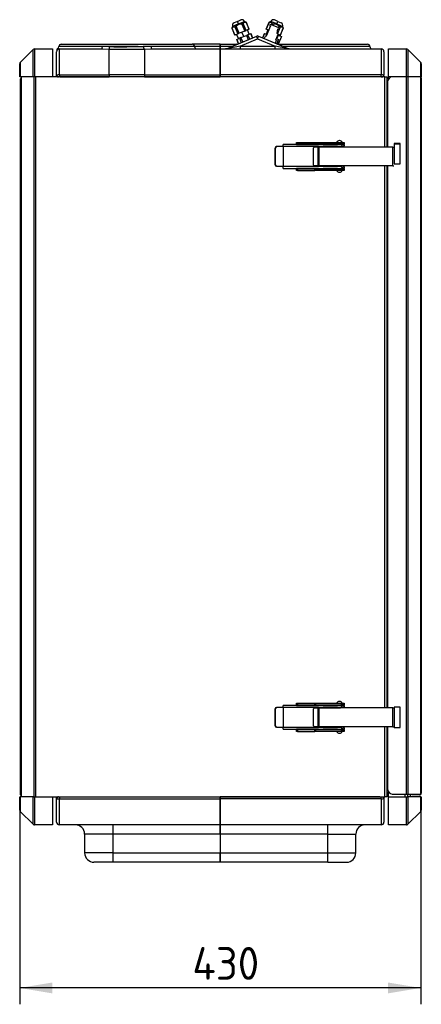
# Model space of a CAD drawing. Header units: millimetres. Extents: x 0 to 821, y 0 to 1422.
# Tile 13 of 13: x 475 to 561, y 1051 to 1262. Entities that reach past the tile are written whole.
import ezdxf
from ezdxf.enums import TextEntityAlignment as Align

# ---------------------------------------------------------------- set-up
doc = ezdxf.new("R2010")
doc.units = ezdxf.units.MM
for name, color, linetype in [('BURTA', 7, 'Continuous'), ('Domyślne', 7, 'Continuous'), ('DRZWI_PIANKOWE1', 7, 'Continuous'), ('DŁAWIK_PG7', 7, 'Continuous'), ('KEYSTONE', 7, 'Continuous'), ('OBUDOWA', 7, 'Continuous'), ('POKRYWKA_2X', 7, 'Continuous'), ('POKRYWKA_T2', 7, 'Continuous'), ('RAMKA_DRZWI_2', 7, 'Continuous'), ('SZKIELET_CZ11_13', 7, 'Continuous'), ('SZKIELET_CZ22_13', 7, 'Continuous'), ('ZŁĄCZE_DISP', 7, 'Continuous')]:
    doc.layers.add(name, color=color, linetype=linetype)
doc.styles.add('SEACAD_Solid_Edge_ISO', font='seiso.ttf')
doc.dimstyles.new('ISO_(mm)', dxfattribs={"dimtxt": 7, "dimasz": 7, "dimexe": 3.5, "dimexo": 0, "dimgap": 1.75, "dimtad": 1, "dimdec": 0, "dimlfac": 5, "dimrnd": 10, "dimtxsty": 'SEACAD_Solid_Edge_ISO', "dimblk1": '_SE_FILLED', "dimblk2": '_SE_FILLED', "dimsah": 1, "dimcen": 3.5, "dimadec": 0, "dimazin": 0, "dimtfac": 0.5, "dimtdec": 4, "dimtmove": 0, "dimatfit": 3, "dimfxl": 1, "dimarcsym": 0})

# ---------------------------------------------------------------- blocks, each defined once
blk = doc.blocks.new('SE2')
at = {"layer": 'BURTA', "color": 7, "linetype": 'Continuous'}
for p, q in [((529.59, 1234.55), (529.49, 1234.55)), ((529.49, 1230.95), (529.49, 1234.55)), ((529.59, 1230.95), (529.59, 1234.55)), ((529.77, 1234.85), (529.87, 1234.85)), ((531.18, 1234.85), (529.87, 1234.85)), ((531.23, 1234.85), (531.18, 1234.85)), ((531.18, 1234.85), (531.18, 1230.65)), ((531.24, 1234.85), (531.23, 1234.85)), ((531.23, 1234.85), (531.23, 1230.65)), ((544.2, 1235.3), (531.24, 1235.3)), ((531.24, 1234.86), (531.24, 1235.3)), ((543.49, 1234.86), (531.24, 1234.86)), ((531.24, 1234.86), (531.24, 1234.85)), ((534.1, 1235.45), (534.1, 1235.75)), ((534.1, 1235.75), (534.25, 1235.75)), ((534.1, 1235.45), (534.1, 1235.31)), ((534.25, 1235.45), (534.1, 1235.45)), ((534.1, 1235.31), (534.1, 1235.3)), ((534.1, 1235.31), (538.77, 1235.31)), ((534.25, 1235.75), (537.98, 1235.75)), ((534.25, 1235.75), (534.25, 1235.45)), ((534.25, 1235.45), (537.98, 1235.45)), ((537.69, 1230.91), (537.69, 1234.59)), ((537.89, 1234.79), (543.49, 1234.79)), ((537.98, 1235.75), (538.13, 1235.75)), ((537.98, 1235.45), (537.98, 1235.75)), ((538.13, 1235.45), (537.98, 1235.45)), ((538.13, 1235.75), (543.66, 1235.75)), ((538.13, 1235.75), (538.13, 1235.45)), ((538.13, 1235.45), (543.66, 1235.45)), ((538.62, 1234.75), (538.88, 1234.75)), ((538.62, 1234.75), (538.62, 1230.75)), ((539.77, 1235.37), (538.77, 1235.37)), ((538.77, 1235.37), (538.77, 1235.3)), ((538.87, 1234.79), (538.87, 1234.75)), ((554.68, 1234.75), (538.88, 1234.75)), ((538.88, 1230.75), (538.88, 1234.75)), ((539.67, 1234.75), (539.67, 1234.79)), ((539.77, 1235.3), (539.77, 1235.37)), ((539.77, 1235.31), (542.86, 1235.31)), ((542.86, 1235.45), (542.86, 1235.3)), ((542.86, 1234.79), (542.86, 1234.75)), ((543.29, 1236.15), (543.22, 1236.15)), ((543.49, 1234.86), (543.49, 1234.79)), ((544.11, 1234.79), (543.49, 1234.79)), ((543.66, 1235.75), (544.26, 1235.75)), ((543.66, 1235.45), (543.66, 1235.75)), ((544.26, 1235.45), (543.66, 1235.45)), ((543.66, 1235.3), (543.66, 1235.45)), ((543.66, 1235.31), (544.26, 1235.31)), ((543.66, 1234.75), (543.66, 1234.79)), ((544.11, 1234.79), (544.11, 1234.86)), ((544.2, 1235.3), (544.29, 1235.3)), ((544.2, 1235), (544.29, 1235)), ((544.26, 1235.75), (544.26, 1235.45)), ((544.26, 1235.31), (544.26, 1235.45)), ((544.26, 1235.3), (544.26, 1235.31)), ((544.26, 1234.75), (544.26, 1235)), ((544.29, 1235.3), (544.29, 1235)), ((554.68, 1234.75), (554.86, 1234.75)), ((554.68, 1230.75), (554.68, 1234.75)), ((529.49, 1230.95), (529.59, 1230.95)), ((529.87, 1230.65), (529.77, 1230.65)), ((529.87, 1230.65), (531.18, 1230.65)), ((531.18, 1230.65), (531.23, 1230.65)), ((531.23, 1230.65), (531.24, 1230.65)), ((531.24, 1230.65), (531.24, 1230.65)), ((531.24, 1230.65), (543.49, 1230.65)), ((531.24, 1230.2), (531.24, 1230.65)), ((531.24, 1230.2), (544.2, 1230.2)), ((534.1, 1230.2), (534.1, 1230.2)), ((538.77, 1230.2), (534.1, 1230.2)), ((534.1, 1230.2), (534.1, 1230.05)), ((543.49, 1230.71), (537.89, 1230.71)), ((538.62, 1230.75), (538.88, 1230.75)), ((538.77, 1230.2), (538.77, 1230.13)), ((538.87, 1230.75), (538.87, 1230.71)), ((554.68, 1230.75), (538.88, 1230.75)), ((539.67, 1230.71), (539.67, 1230.75)), ((542.86, 1230.2), (539.77, 1230.2)), ((539.77, 1230.13), (539.77, 1230.2)), ((542.86, 1230.75), (542.86, 1230.71)), ((542.86, 1230.2), (542.86, 1230.05)), ((543.49, 1230.71), (543.49, 1230.65)), ((543.49, 1230.71), (544.11, 1230.71)), ((543.66, 1230.71), (543.66, 1230.75)), ((544.26, 1230.2), (543.66, 1230.2)), ((543.66, 1230.05), (543.66, 1230.2)), ((544.11, 1230.65), (544.11, 1230.71)), ((544.29, 1230.5), (544.2, 1230.5)), ((544.2, 1230.2), (544.29, 1230.2)), ((544.26, 1230.5), (544.26, 1230.75)), ((544.26, 1230.2), (544.26, 1230.2)), ((544.26, 1230.05), (544.26, 1230.2)), ((544.29, 1230.5), (544.29, 1230.2)), ((554.68, 1230.75), (554.86, 1230.75)), ((534.1, 1229.75), (534.1, 1230.05)), ((534.1, 1230.05), (534.25, 1230.05)), ((534.25, 1229.75), (534.1, 1229.75)), ((537.98, 1230.05), (534.25, 1230.05)), ((534.25, 1230.05), (534.25, 1229.75)), ((534.25, 1229.75), (537.98, 1229.75)), ((537.98, 1230.05), (538.13, 1230.05)), ((537.98, 1229.75), (537.98, 1230.05)), ((538.13, 1229.75), (537.98, 1229.75)), ((543.66, 1230.05), (538.13, 1230.05)), ((538.13, 1230.05), (538.13, 1229.75)), ((543.66, 1229.75), (538.13, 1229.75)), ((539.77, 1230.13), (538.77, 1230.13)), ((543.22, 1229.35), (543.29, 1229.35)), ((543.66, 1230.05), (544.26, 1230.05)), ((543.66, 1229.75), (543.66, 1230.05)), ((544.26, 1229.75), (543.66, 1229.75)), ((544.26, 1230.05), (544.26, 1229.75)), ((529.59, 1114.55), (529.49, 1114.55)), ((529.49, 1110.95), (529.49, 1114.55)), ((529.59, 1110.95), (529.59, 1114.55)), ((529.77, 1114.85), (529.87, 1114.85)), ((531.18, 1114.85), (529.87, 1114.85)), ((531.23, 1114.85), (531.18, 1114.85)), ((531.18, 1114.85), (531.18, 1110.65)), ((531.24, 1114.85), (531.23, 1114.85)), ((531.23, 1114.85), (531.23, 1110.65)), ((544.2, 1115.3), (531.24, 1115.3)), ((531.24, 1114.86), (531.24, 1115.3)), ((543.49, 1114.86), (531.24, 1114.86)), ((531.24, 1114.86), (531.24, 1114.85)), ((534.1, 1115.45), (534.1, 1115.75)), ((534.1, 1115.75), (534.25, 1115.75)), ((534.1, 1115.45), (534.1, 1115.31)), ((534.25, 1115.45), (534.1, 1115.45)), ((534.1, 1115.31), (534.1, 1115.3)), ((534.1, 1115.31), (538.77, 1115.31)), ((534.25, 1115.75), (537.98, 1115.75)), ((534.25, 1115.75), (534.25, 1115.45)), ((534.25, 1115.45), (537.98, 1115.45)), ((537.69, 1110.91), (537.69, 1114.59)), ((537.89, 1114.79), (543.49, 1114.79)), ((537.98, 1115.75), (538.13, 1115.75)), ((537.98, 1115.45), (537.98, 1115.75)), ((538.13, 1115.45), (537.98, 1115.45)), ((538.13, 1115.75), (543.66, 1115.75)), ((538.13, 1115.75), (538.13, 1115.45)), ((538.13, 1115.45), (543.66, 1115.45)), ((538.62, 1114.75), (538.88, 1114.75)), ((538.62, 1114.75), (538.62, 1110.75)), ((539.77, 1115.37), (538.77, 1115.37)), ((538.77, 1115.37), (538.77, 1115.3)), ((538.87, 1114.79), (538.87, 1114.75)), ((554.68, 1114.75), (538.88, 1114.75)), ((538.88, 1110.75), (538.88, 1114.75)), ((539.67, 1114.75), (539.67, 1114.79)), ((539.77, 1115.3), (539.77, 1115.37)), ((539.77, 1115.31), (542.86, 1115.31)), ((542.86, 1115.45), (542.86, 1115.3)), ((542.86, 1114.79), (542.86, 1114.75)), ((543.29, 1116.15), (543.22, 1116.15)), ((543.49, 1114.86), (543.49, 1114.79)), ((544.11, 1114.79), (543.49, 1114.79)), ((543.66, 1115.75), (544.26, 1115.75)), ((543.66, 1115.45), (543.66, 1115.75)), ((544.26, 1115.45), (543.66, 1115.45)), ((543.66, 1115.3), (543.66, 1115.45)), ((543.66, 1115.31), (544.26, 1115.31)), ((543.66, 1114.75), (543.66, 1114.79)), ((544.11, 1114.79), (544.11, 1114.86)), ((544.2, 1115.3), (544.29, 1115.3)), ((544.2, 1115), (544.29, 1115)), ((544.26, 1115.75), (544.26, 1115.45)), ((544.26, 1115.31), (544.26, 1115.45)), ((544.26, 1115.3), (544.26, 1115.31)), ((544.26, 1114.75), (544.26, 1115)), ((544.29, 1115.3), (544.29, 1115)), ((554.68, 1114.75), (554.86, 1114.75)), ((554.68, 1110.75), (554.68, 1114.75)), ((529.49, 1110.95), (529.59, 1110.95)), ((529.87, 1110.65), (529.77, 1110.65)), ((529.87, 1110.65), (531.18, 1110.65)), ((531.18, 1110.65), (531.23, 1110.65)), ((531.23, 1110.65), (531.24, 1110.65)), ((531.24, 1110.65), (531.24, 1110.65)), ((531.24, 1110.65), (543.49, 1110.65)), ((531.24, 1110.2), (531.24, 1110.65)), ((531.24, 1110.2), (544.2, 1110.2)), ((534.1, 1110.2), (534.1, 1110.2)), ((538.77, 1110.2), (534.1, 1110.2)), ((534.1, 1110.2), (534.1, 1110.05)), ((543.49, 1110.71), (537.89, 1110.71)), ((538.62, 1110.75), (538.88, 1110.75)), ((538.77, 1110.2), (538.77, 1110.13)), ((539.77, 1110.13), (538.77, 1110.13)), ((538.87, 1110.75), (538.87, 1110.71)), ((554.68, 1110.75), (538.88, 1110.75)), ((539.67, 1110.71), (539.67, 1110.75)), ((542.86, 1110.2), (539.77, 1110.2)), ((539.77, 1110.13), (539.77, 1110.2)), ((542.86, 1110.75), (542.86, 1110.71)), ((542.86, 1110.2), (542.86, 1110.05)), ((543.49, 1110.71), (543.49, 1110.65)), ((543.49, 1110.71), (544.11, 1110.71)), ((543.66, 1110.71), (543.66, 1110.75)), ((544.26, 1110.2), (543.66, 1110.2)), ((543.66, 1110.05), (543.66, 1110.2)), ((544.11, 1110.65), (544.11, 1110.71)), ((544.29, 1110.5), (544.2, 1110.5)), ((544.2, 1110.2), (544.29, 1110.2)), ((544.26, 1110.5), (544.26, 1110.75)), ((544.26, 1110.2), (544.26, 1110.2)), ((544.26, 1110.05), (544.26, 1110.2)), ((544.29, 1110.5), (544.29, 1110.2)), ((554.68, 1110.75), (554.86, 1110.75)), ((534.1, 1109.75), (534.1, 1110.05)), ((534.1, 1110.05), (534.25, 1110.05)), ((534.25, 1109.75), (534.1, 1109.75)), ((537.98, 1110.05), (534.25, 1110.05)), ((534.25, 1110.05), (534.25, 1109.75)), ((534.25, 1109.75), (537.98, 1109.75)), ((537.98, 1110.05), (538.13, 1110.05)), ((537.98, 1109.75), (537.98, 1110.05)), ((538.13, 1109.75), (537.98, 1109.75)), ((543.66, 1110.05), (538.13, 1110.05)), ((538.13, 1110.05), (538.13, 1109.75)), ((543.66, 1109.75), (538.13, 1109.75)), ((543.22, 1109.35), (543.29, 1109.35)), ((543.66, 1110.05), (544.26, 1110.05)), ((543.66, 1109.75), (543.66, 1110.05)), ((544.26, 1109.75), (543.66, 1109.75)), ((544.26, 1110.05), (544.26, 1109.75))]:
    blk.add_line(p, q, dxfattribs=at)
for centre, radius, start, end in [((537.89, 1234.59), 0.2, 90, 180), ((543.22, 1235.55), 0.6, 90, 160.5288), ((543.29, 1235.55), 0.6, 19.4712, 90), ((537.89, 1230.91), 0.2, 180, 270), ((543.22, 1229.95), 0.6, 199.4712, 270), ((543.29, 1229.95), 0.6, 270, 340.5288), ((537.89, 1114.59), 0.2, 90, 180), ((543.22, 1115.55), 0.6, 90, 160.5288), ((543.29, 1115.55), 0.6, 19.4712, 90), ((537.89, 1110.91), 0.2, 180, 270), ((543.22, 1109.95), 0.6, 199.4712, 270), ((543.29, 1109.95), 0.6, 270, 340.5288)]:
    blk.add_arc(centre, radius, start, end, dxfattribs=at)
for centre, major_axis, start_param, end_param in [((529.77, 1234.55), (0, -0.3), 3.141593, 4.712389), ((529.87, 1234.55), (0, 0.3), 0, 1.570796), ((529.77, 1230.95), (0, -0.3), 4.712389, 6.283185), ((529.87, 1230.95), (0, 0.3), 1.570796, 3.141593), ((529.77, 1114.55), (0, -0.3), 3.141593, 4.712389), ((529.87, 1114.55), (0, 0.3), 0, 1.570796), ((529.77, 1110.95), (0, -0.3), 4.712389, 6.283185), ((529.87, 1110.95), (0, 0.3), 1.570796, 3.141593)]:
    blk.add_ellipse(centre, major_axis=major_axis, ratio=0.939693, start_param=start_param, end_param=end_param, dxfattribs=at)
for points, knots in [([(544.2, 1235.3), (544.18, 1235.3), (544.16, 1235.3), (544.12, 1235.28), (544.09, 1235.27), (544.03, 1235.24), (544.01, 1235.22), (543.95, 1235.19), (543.91, 1235.17), (543.82, 1235.1), (543.75, 1235.06), (543.65, 1234.98), (543.62, 1234.96), (543.55, 1234.91), (543.52, 1234.88), (543.49, 1234.86)], [0, 0, 0, 0, 0.125, 0.125, 0.25, 0.25, 0.375, 0.375, 0.5, 0.5, 0.75, 0.75, 0.875, 0.875, 1, 1, 1, 1]), ([(544.2, 1235), (544.18, 1235), (544.16, 1234.99), (544.14, 1234.95), (544.13, 1234.93), (544.11, 1234.9), (544.11, 1234.88), (544.11, 1234.86)], [0, 0, 0, 0, 0.5, 0.5, 0.75, 0.75, 1, 1, 1, 1]), ([(543.49, 1230.65), (543.52, 1230.63), (543.55, 1230.6), (543.62, 1230.55), (543.65, 1230.52), (543.75, 1230.45), (543.82, 1230.4), (543.91, 1230.34), (543.95, 1230.32), (544.01, 1230.28), (544.03, 1230.27), (544.09, 1230.24), (544.12, 1230.22), (544.16, 1230.21), (544.18, 1230.2), (544.2, 1230.2)], [0, 0, 0, 0, 0.125, 0.125, 0.25, 0.25, 0.5, 0.5, 0.625, 0.625, 0.75, 0.75, 0.875, 0.875, 1, 1, 1, 1]), ([(544.11, 1230.65), (544.11, 1230.63), (544.11, 1230.61), (544.13, 1230.57), (544.14, 1230.56), (544.15, 1230.53), (544.16, 1230.52), (544.18, 1230.51), (544.19, 1230.5), (544.2, 1230.5)], [0, 0, 0, 0, 0.25, 0.25, 0.5, 0.5, 0.75, 0.75, 1, 1, 1, 1]), ([(544.2, 1115.3), (544.18, 1115.3), (544.16, 1115.3), (544.12, 1115.28), (544.09, 1115.27), (544.03, 1115.24), (544.01, 1115.22), (543.95, 1115.19), (543.91, 1115.17), (543.82, 1115.1), (543.75, 1115.06), (543.65, 1114.98), (543.62, 1114.96), (543.55, 1114.91), (543.52, 1114.88), (543.49, 1114.86)], [0, 0, 0, 0, 0.125, 0.125, 0.25, 0.25, 0.375, 0.375, 0.5, 0.5, 0.75, 0.75, 0.875, 0.875, 1, 1, 1, 1]), ([(544.2, 1115), (544.18, 1115), (544.16, 1114.99), (544.14, 1114.95), (544.13, 1114.93), (544.11, 1114.9), (544.11, 1114.88), (544.11, 1114.86)], [0, 0, 0, 0, 0.5, 0.5, 0.75, 0.75, 1, 1, 1, 1]), ([(543.49, 1110.65), (543.52, 1110.63), (543.55, 1110.6), (543.62, 1110.55), (543.65, 1110.52), (543.75, 1110.45), (543.82, 1110.4), (543.91, 1110.34), (543.95, 1110.32), (544.01, 1110.28), (544.03, 1110.27), (544.09, 1110.24), (544.12, 1110.22), (544.16, 1110.21), (544.18, 1110.2), (544.2, 1110.2)], [0, 0, 0, 0, 0.125, 0.125, 0.25, 0.25, 0.5, 0.5, 0.625, 0.625, 0.75, 0.75, 0.875, 0.875, 1, 1, 1, 1]), ([(544.11, 1110.65), (544.11, 1110.63), (544.11, 1110.61), (544.13, 1110.57), (544.14, 1110.56), (544.15, 1110.53), (544.16, 1110.52), (544.18, 1110.51), (544.19, 1110.5), (544.2, 1110.5)], [0, 0, 0, 0, 0.25, 0.25, 0.5, 0.5, 0.75, 0.75, 1, 1, 1, 1])]:
    blk.add_open_spline(points, degree=3, knots=knots, dxfattribs=at)
at = {"layer": 'DRZWI_PIANKOWE1', "color": 7, "linetype": 'Continuous'}
for p, q in [((477.76, 1255.64), (474.99, 1252.87)), ((477.76, 1249.75), (477.76, 1255.64)), ((478.04, 1255.75), (481.87, 1255.75)), ((478.04, 1255.75), (478.04, 1249.75)), ((481.87, 1255.75), (481.87, 1249.75)), ((553.76, 1249.75), (553.76, 1255.75)), ((553.76, 1255.75), (557.59, 1255.75)), ((557.59, 1249.75), (557.59, 1255.75)), ((560.64, 1252.87), (557.87, 1255.64)), ((557.87, 1255.64), (557.87, 1249.75)), ((474.87, 1249.75), (474.87, 1252.59)), ((474.99, 1252.87), (474.99, 1249.75)), ((560.64, 1249.75), (560.64, 1252.87)), ((560.76, 1252.59), (560.76, 1249.75)), ((474.99, 1249.75), (474.87, 1249.75)), ((477.76, 1249.75), (474.99, 1249.75)), ((478.04, 1249.75), (477.76, 1249.75)), ((481.87, 1249.75), (478.04, 1249.75)), ((553.76, 1249.35), (553.76, 1249.75)), ((554.56, 1249.75), (553.76, 1249.75)), ((560.76, 1249.75), (560.64, 1249.75)), ((556.26, 1235.35), (554.96, 1235.35)), ((474.87, 1092.92), (474.87, 1095.75)), ((474.87, 1095.75), (474.99, 1095.75)), ((477.76, 1095.75), (474.99, 1095.75)), ((474.99, 1095.75), (474.99, 1092.64)), ((477.76, 1095.75), (478.04, 1095.75)), ((477.76, 1089.87), (477.76, 1095.75)), ((478.04, 1095.75), (481.87, 1095.75)), ((478.04, 1095.75), (478.04, 1089.75)), ((481.87, 1095.75), (481.87, 1089.75)), ((553.76, 1095.75), (553.76, 1096.75)), ((553.76, 1089.75), (553.76, 1095.75)), ((553.76, 1095.75), (557.59, 1095.75)), ((557.34, 1095.75), (557.34, 1096.35)), ((557.59, 1089.75), (557.59, 1095.75)), ((557.59, 1095.75), (557.87, 1095.75)), ((557.77, 1096.35), (557.77, 1095.75)), ((557.87, 1095.75), (557.87, 1089.87)), ((560.64, 1095.75), (557.87, 1095.75)), ((558.36, 1096.35), (558.36, 1095.75)), ((560.64, 1095.75), (560.76, 1095.75)), ((560.64, 1092.64), (560.64, 1095.75)), ((560.76, 1095.75), (560.76, 1092.92)), ((477.76, 1089.87), (474.99, 1092.64)), ((560.64, 1092.64), (557.87, 1089.87)), ((481.87, 1089.75), (478.04, 1089.75)), ((557.59, 1089.75), (553.76, 1089.75))]:
    blk.add_line(p, q, dxfattribs=at)
for centre, start, end in [((478.04, 1255.35), 90, 135), ((557.59, 1255.35), 45, 90), ((475.27, 1252.59), 135, 180), ((560.36, 1252.59), 0, 45), ((475.27, 1092.92), 180, 225), ((560.36, 1092.92), 315, 0), ((478.04, 1090.15), 225, 270), ((557.59, 1090.15), 270, 315)]:
    blk.add_arc(centre, 0.4, start, end, dxfattribs=at)
at = {"layer": 'DŁAWIK_PG7', "color": 7, "linetype": 'Continuous'}
for p, q in [((521.44, 1261.64), (522.17, 1261.94)), ((530.06, 1261.64), (529.34, 1261.94)), ((520.41, 1260.54), (520.27, 1260.22)), ((520.27, 1260.22), (520.28, 1260.22)), ((520.27, 1260.22), (520.9, 1258.71)), ((520.91, 1258.71), (520.28, 1260.22)), ((521.67, 1261.09), (520.4, 1260.56)), ((520.4, 1260.56), (520.41, 1260.54)), ((521.68, 1261.07), (520.41, 1260.54)), ((521.44, 1261.64), (520.72, 1261.34)), ((520.87, 1260.46), (521.19, 1260.6)), ((520.87, 1260.46), (521.5, 1258.96)), ((521.81, 1259.09), (521.19, 1260.6)), ((521.67, 1261.09), (521.44, 1261.64)), ((521.67, 1261.09), (522.95, 1261.62)), ((521.68, 1261.07), (521.67, 1261.09)), ((521.68, 1261.07), (522.96, 1261.6)), ((521.73, 1260.96), (521.68, 1261.07)), ((522.37, 1261.08), (522.68, 1261.21)), ((522.37, 1261.08), (522.99, 1259.58)), ((523.31, 1259.71), (522.68, 1261.21)), ((522.96, 1261.6), (522.95, 1261.62)), ((523.28, 1261.46), (522.96, 1261.6)), ((522.99, 1259.58), (523.31, 1259.71)), ((523.27, 1261.46), (523.28, 1261.46)), ((523.27, 1261.46), (523.9, 1259.95)), ((523.91, 1259.96), (523.28, 1261.46)), ((523.9, 1259.95), (523.31, 1259.71)), ((523.94, 1258.89), (523.56, 1259.81)), ((523.9, 1259.95), (523.91, 1259.96)), ((527.95, 1259.81), (527.57, 1258.89)), ((528.22, 1261.46), (527.6, 1259.96)), ((527.61, 1259.95), (527.6, 1259.96)), ((527.61, 1259.95), (528.23, 1261.46)), ((528.11, 1259.75), (527.61, 1259.95)), ((528.55, 1261.6), (528.22, 1261.46)), ((528.22, 1261.46), (528.23, 1261.46)), ((528.56, 1261.62), (528.55, 1261.6)), ((529.83, 1261.07), (528.55, 1261.6)), ((529.83, 1261.09), (528.56, 1261.62)), ((528.82, 1261.21), (528.71, 1260.95)), ((528.82, 1261.21), (529.14, 1261.08)), ((529.03, 1260.82), (529.14, 1261.08)), ((529.78, 1260.96), (529.83, 1261.07)), ((529.83, 1261.09), (530.06, 1261.64)), ((529.83, 1261.09), (531.11, 1260.56)), ((529.83, 1261.07), (529.83, 1261.09)), ((529.83, 1261.07), (531.1, 1260.54)), ((530.03, 1259.01), (530.64, 1260.46)), ((530.06, 1261.64), (530.78, 1261.34)), ((530.32, 1260.6), (530.21, 1260.33)), ((530.32, 1260.6), (530.64, 1260.46)), ((531.22, 1260.22), (530.6, 1258.71)), ((530.61, 1258.71), (531.24, 1260.22)), ((531.1, 1260.54), (531.11, 1260.56)), ((531.24, 1260.22), (531.1, 1260.54)), ((531.22, 1260.22), (531.24, 1260.22)), ((520.91, 1258.71), (520.9, 1258.71)), ((521.5, 1258.96), (520.91, 1258.71)), ((521.25, 1258.86), (521.63, 1257.93)), ((521.28, 1257.79), (521.29, 1257.79)), ((521.28, 1257.79), (521.66, 1256.86)), ((521.29, 1257.79), (521.88, 1258.03)), ((521.67, 1256.87), (521.29, 1257.79)), ((521.5, 1258.96), (521.81, 1259.09)), ((522.99, 1259.58), (521.81, 1259.09)), ((522.19, 1258.17), (521.88, 1258.03)), ((521.88, 1258.03), (522.26, 1257.11)), ((522.19, 1258.17), (523.37, 1258.65)), ((522.58, 1257.24), (522.19, 1258.17)), ((522.78, 1258.41), (522.4, 1259.33)), ((523.69, 1258.78), (523.37, 1258.65)), ((523.37, 1258.65), (523.76, 1257.73)), ((523.69, 1258.78), (524.28, 1259.03)), ((524.07, 1257.86), (523.69, 1258.78)), ((524.28, 1259.03), (524.66, 1258.11)), ((524.29, 1259.03), (524.28, 1259.03)), ((524.67, 1258.11), (524.29, 1259.03)), ((527.22, 1259.03), (526.83, 1258.11)), ((526.85, 1258.11), (527.23, 1259.03)), ((527.22, 1259.03), (527.23, 1259.03)), ((527.23, 1259.03), (527.73, 1258.82)), ((529.72, 1258), (530.22, 1257.79)), ((530.22, 1257.79), (529.84, 1256.87)), ((529.85, 1256.86), (530.23, 1257.79)), ((529.88, 1257.93), (530.26, 1258.86)), ((530.6, 1258.71), (530.1, 1258.92)), ((530.23, 1257.79), (530.22, 1257.79)), ((530.6, 1258.71), (530.61, 1258.71))]:
    blk.add_line(p, q, dxfattribs=at)
for centre, radius, start, end in [((522.4, 1261.39), 0.6, 22.5, 112.5), ((529.11, 1261.39), 0.6, 67.5, 157.5), ((520.95, 1260.79), 0.6, 112.5, 202.5), ((522.41, 1259.37), 1.73, 113.1904, 134.8477), ((522.37, 1259.35), 1.73, 90.1435, 111.8185), ((529.14, 1259.35), 1.73, 68.1904, 89.8477), ((529.1, 1259.37), 1.73, 45.1435, 66.8185), ((530.55, 1260.79), 0.6, 337.5, 67.5)]:
    blk.add_arc(centre, radius, start, end, dxfattribs=at)
for points in [[(520.28, 1260.22), (520.29, 1260.23), (520.3, 1260.25), (520.32, 1260.29), (520.35, 1260.32), (520.37, 1260.34), (520.39, 1260.37), (520.42, 1260.4), (520.47, 1260.43), (520.53, 1260.47), (520.59, 1260.48), (520.65, 1260.49), (520.69, 1260.49), (520.75, 1260.49), (520.81, 1260.48), (520.85, 1260.47), (520.87, 1260.46)], [(522.68, 1261.21), (522.69, 1261.23), (522.7, 1261.25), (522.72, 1261.28), (522.75, 1261.31), (522.77, 1261.34), (522.79, 1261.37), (522.82, 1261.39), (522.87, 1261.43), (522.93, 1261.46), (522.99, 1261.48), (523.05, 1261.49), (523.09, 1261.49), (523.15, 1261.48), (523.21, 1261.48), (523.25, 1261.46), (523.27, 1261.46)], [(528.23, 1261.46), (528.25, 1261.46), (528.27, 1261.47), (528.31, 1261.48), (528.35, 1261.48), (528.38, 1261.49), (528.42, 1261.49), (528.46, 1261.49), (528.51, 1261.48), (528.58, 1261.46), (528.64, 1261.43), (528.68, 1261.39), (528.72, 1261.36), (528.75, 1261.32), (528.79, 1261.27), (528.81, 1261.23), (528.82, 1261.21)], [(530.64, 1260.46), (530.65, 1260.47), (530.67, 1260.47), (530.71, 1260.48), (530.75, 1260.49), (530.78, 1260.49), (530.82, 1260.49), (530.86, 1260.49), (530.91, 1260.48), (530.98, 1260.47), (531.04, 1260.43), (531.08, 1260.4), (531.12, 1260.37), (531.15, 1260.33), (531.19, 1260.28), (531.21, 1260.24), (531.22, 1260.22)]]:
    blk.add_open_spline(points, degree=3, knots=[0, 0, 0, 0, 0.051689, 0.102467, 0.15248, 0.201892, 0.250872, 0.312702, 0.374698, 0.499761, 0.624551, 0.686472, 0.748336, 0.830419, 0.914056, 1, 1, 1, 1], dxfattribs=at)
at = {"layer": 'KEYSTONE', "color": 7, "linetype": 'Continuous'}
for p, q in [((527.87, 1259.63), (527.57, 1258.89)), ((530.83, 1258.4), (530.14, 1256.74)), ((530.18, 1258.67), (530.83, 1258.4))]:
    blk.add_line(p, q, dxfattribs=at)
at = {"layer": 'OBUDOWA', "color": 7, "linetype": 'Continuous'}
for p, q in [((475.07, 1096.15), (475.07, 1249.35)), ((475.19, 1249.35), (475.07, 1249.35)), ((475.19, 1249.75), (475.19, 1249.35)), ((475.19, 1249.35), (475.19, 1096.15)), ((477.96, 1095.75), (477.96, 1249.75)), ((478.24, 1249.75), (478.24, 1095.75)), ((552.96, 1249.75), (481.87, 1249.75)), ((552.96, 1234.75), (552.96, 1249.75)), ((552.96, 1249.75), (553.36, 1249.75)), ((553.36, 1249.75), (553.36, 1234.75)), ((552.96, 1114.75), (552.96, 1230.75)), ((553.36, 1230.75), (553.36, 1114.75)), ((552.96, 1095.75), (552.96, 1110.75)), ((553.36, 1110.75), (553.36, 1095.75)), ((475.19, 1096.15), (475.07, 1096.15)), ((475.19, 1096.15), (475.19, 1095.75)), ((481.87, 1095.75), (552.96, 1095.75)), ((553.36, 1095.75), (552.96, 1095.75))]:
    blk.add_line(p, q, dxfattribs=at)
for centre, start, end in [((475.47, 1249.35), 135, 180), ((475.47, 1096.15), 180, 225)]:
    blk.add_arc(centre, 0.4, start, end, dxfattribs=at)
at = {"layer": 'POKRYWKA_2X', "color": 7, "linetype": 'Continuous'}
for p, q in [((520.58, 1256.41), (525.6, 1258.49)), ((525.91, 1258.49), (530.93, 1256.41))]:
    blk.add_line(p, q, dxfattribs=at)
at = {"layer": 'POKRYWKA_T2', "color": 7, "linetype": 'Continuous'}
for p, q in [((520.58, 1256.41), (525.6, 1258.49)), ((525.91, 1258.49), (530.93, 1256.41))]:
    blk.add_line(p, q, dxfattribs=at)
at = {"layer": 'RAMKA_DRZWI_2', "color": 7, "linetype": 'Continuous'}
for p, q in [((557.59, 1249.75), (554.56, 1249.75)), ((557.59, 1096.35), (557.59, 1249.75)), ((557.87, 1249.75), (557.59, 1249.75)), ((560.64, 1249.75), (557.87, 1249.75)), ((557.87, 1249.75), (557.87, 1096.35)), ((560.64, 1249.55), (560.64, 1249.75)), ((560.64, 1249.55), (560.76, 1249.55)), ((560.64, 1096.55), (560.64, 1249.55)), ((560.76, 1249.55), (560.76, 1096.55)), ((553.56, 1248.75), (553.56, 1234.75)), ((556.26, 1235.55), (554.96, 1235.55)), ((554.96, 1235.55), (554.96, 1231.15)), ((556.26, 1231.15), (556.26, 1235.55)), ((553.56, 1230.75), (553.56, 1114.75)), ((554.96, 1231.15), (556.26, 1231.15)), ((556.26, 1114.95), (554.96, 1114.95)), ((554.96, 1114.95), (554.96, 1110.55)), ((556.26, 1110.55), (556.26, 1114.95)), ((553.56, 1110.75), (553.56, 1097.35)), ((554.96, 1110.55), (556.26, 1110.55)), ((554.56, 1096.35), (557.59, 1096.35)), ((557.59, 1096.35), (557.87, 1096.35)), ((557.87, 1096.35), (560.64, 1096.35)), ((558.76, 1096.15), (558.76, 1096.35)), ((560.36, 1096.15), (558.76, 1096.15)), ((560.64, 1096.35), (560.64, 1096.55)), ((560.64, 1096.55), (560.76, 1096.55))]:
    blk.add_line(p, q, dxfattribs=at)
for centre, radius, start, end in [((554.56, 1248.75), 1, 90, 180), ((560.36, 1249.55), 0.4, 0, 30), ((554.56, 1097.35), 1, 180, 270), ((560.36, 1096.55), 0.4, 270, 0)]:
    blk.add_arc(centre, radius, start, end, dxfattribs=at)
at = {"layer": 'SZKIELET_CZ11_13', "color": 7, "linetype": 'Continuous'}
for p, q in [((519.09, 1255.8), (525.6, 1258.49)), ((522, 1256.35), (525.75, 1257.91)), ((525.75, 1257.91), (529.51, 1256.35)), ((525.91, 1258.49), (532.41, 1255.8)), ((517.76, 1256.75), (517.76, 1256.25)), ((517.76, 1256.75), (521.26, 1256.75)), ((517.76, 1256.25), (517.76, 1255.75)), ((520.19, 1256.25), (517.76, 1256.25)), ((517.76, 1255.75), (517.76, 1250.18)), ((517.76, 1255.75), (552.16, 1255.75)), ((518.86, 1255.75), (518.98, 1255.76)), ((518.94, 1255.75), (518.87, 1255.75)), ((519.1, 1255.8), (518.98, 1255.76)), ((519.1, 1255.8), (518.98, 1255.76)), ((522, 1256.35), (519.09, 1255.8)), ((520.58, 1256.41), (520.21, 1256.26)), ((521.26, 1256.75), (521.4, 1256.75)), ((522, 1256.35), (522, 1255.75)), ((522, 1256.35), (529.51, 1256.35)), ((532.41, 1255.8), (529.51, 1256.35)), ((529.51, 1255.75), (529.51, 1256.35)), ((530.15, 1256.75), (549.26, 1256.75)), ((531.3, 1256.26), (530.93, 1256.41)), ((549.76, 1256.25), (531.32, 1256.25)), ((532.53, 1255.76), (532.41, 1255.8)), ((532.53, 1255.76), (532.41, 1255.8)), ((532.53, 1255.76), (532.64, 1255.75)), ((552.16, 1255.75), (552.16, 1250.18)), ((552.76, 1255.15), (552.76, 1250.15)), ((517.76, 1249.75), (517.76, 1250.18)), ((552.16, 1250.18), (517.76, 1250.18)), ((517.76, 1249.75), (517.76, 1249.75)), ((551.76, 1249.75), (517.76, 1249.75)), ((551.89, 1249.75), (551.76, 1249.75)), ((551.76, 1249.75), (551.76, 1249.75)), ((552.16, 1249.76), (552.16, 1250.18)), ((552.42, 1249.76), (552.51, 1249.79)), ((552.76, 1249.75), (552.76, 1250.15)), ((553.56, 1212.75), (553.36, 1212.75)), ((553.36, 1206.75), (553.56, 1206.75)), ((553.56, 1104.75), (553.36, 1104.75)), ((553.36, 1098.75), (553.56, 1098.75)), ((517.76, 1095.32), (517.76, 1095.75)), ((517.76, 1095.75), (517.76, 1095.75)), ((551.76, 1095.75), (517.76, 1095.75)), ((551.76, 1095.75), (551.76, 1095.75)), ((551.89, 1095.75), (551.76, 1095.75)), ((552.16, 1095.32), (552.16, 1095.75)), ((552.76, 1095.75), (552.76, 1095.35)), ((517.76, 1095.32), (517.76, 1089.75)), ((552.16, 1095.32), (517.76, 1095.32)), ((552.16, 1095.32), (552.16, 1089.75)), ((552.76, 1095.35), (552.76, 1090.35)), ((517.76, 1089.75), (517.76, 1087.75)), ((552.16, 1089.75), (517.76, 1089.75)), ((540.76, 1087.75), (540.76, 1089.75)), ((517.76, 1087.75), (517.76, 1083.75)), ((540.76, 1087.75), (517.76, 1087.75)), ((540.76, 1083.75), (540.76, 1087.75)), ((540.76, 1087.75), (546.76, 1087.75)), ((546.76, 1083.75), (546.76, 1087.75)), ((517.76, 1083.75), (517.76, 1081.75)), ((517.76, 1083.75), (540.76, 1083.75)), ((540.76, 1083.75), (546.76, 1083.75)), ((540.76, 1081.75), (540.76, 1083.75)), ((540.76, 1081.75), (517.76, 1081.75)), ((540.76, 1081.75), (544.76, 1081.75))]:
    blk.add_line(p, q, dxfattribs=at)
for centre, radius, start, end in [((525.75, 1258.12), 0.4, 67.5, 112.5), ((513.36, 1254.98), 12.73, 13.2758, 16.0018), ((530.61, 1256.95), 4.95, 161.856, 168.8664), ((521.26, 1256.25), 0.5, 90, 147.9053), ((549.26, 1256.25), 0.5, 0, 90), ((550.26, 1256.25), 0.5, 180, 270), ((552.16, 1255.15), 0.6, 0, 90), ((552.53, 1258.43), 8.68, 267.5054, 268.7067), ((552.3, 1246.93), 3.26, 81.9801, 92.5673), ((552.36, 1250.15), 0.4, 292.8341, 359.9967), ((552.37, 1095.37), 0.38, 353.0736, 69.1082), ((552.32, 1098.16), 2.84, 266.6614, 278.5763), ((552.32, 1098.16), 2.84, 278.5763, 278.7912), ((548.76, 1087.75), 2, 90, 180), ((552.16, 1090.35), 0.6, 270, 0), ((544.76, 1083.75), 2, 270, 0)]:
    blk.add_arc(centre, radius, start, end, dxfattribs=at)
blk.add_open_spline([(552.51, 1249.79), (552.53, 1249.79), (552.59, 1249.81), (552.68, 1249.9), (552.74, 1250.04), (552.74, 1250.13), (552.74, 1250.19)], degree=3, knots=[0, 0, 0, 0, 0.0999, 0.400637, 0.707814, 1, 1, 1, 1], dxfattribs=at)
at = {"layer": 'SZKIELET_CZ22_13', "color": 7, "linetype": 'Continuous'}
for p, q in [((492.55, 1256.25), (483.26, 1256.25)), ((483.36, 1250.18), (483.36, 1255.75)), ((483.36, 1255.75), (492.37, 1255.75)), ((483.76, 1256.75), (511.76, 1256.75)), ((492.37, 1255.75), (493.98, 1255.73)), ((492.39, 1255.76), (492.59, 1255.75)), ((494.11, 1256.24), (492.55, 1256.25)), ((492.59, 1255.75), (492.62, 1255.75)), ((493.98, 1250.18), (493.98, 1255.73)), ((500.22, 1256.25), (497.76, 1256.25)), ((500.22, 1256.25), (501.41, 1256.24)), ((502.65, 1256.25), (501.41, 1256.24)), ((501.53, 1255.73), (503.14, 1255.75)), ((501.53, 1255.73), (501.53, 1250.18)), ((502.81, 1256.25), (502.65, 1256.25)), ((502.96, 1256.25), (502.81, 1256.25)), ((512.26, 1256.25), (502.96, 1256.25)), ((503.14, 1255.75), (517.76, 1255.75)), ((517.76, 1256.75), (511.76, 1256.75)), ((517.76, 1256.25), (512.26, 1256.25)), ((517.76, 1256.25), (517.76, 1256.75)), ((517.76, 1255.75), (517.76, 1256.25)), ((517.76, 1250.18), (517.76, 1255.75)), ((482.76, 1255.33), (482.76, 1255.33)), ((482.76, 1250.15), (482.76, 1255.15)), ((482.76, 1250.15), (482.8, 1250.16)), ((482.76, 1250.13), (482.76, 1250.1)), ((482.76, 1250.08), (482.76, 1250.04)), ((482.76, 1249.75), (482.76, 1250.05)), ((482.76, 1250.03), (482.81, 1249.9)), ((483.36, 1250.18), (483.36, 1249.75)), ((483.36, 1250.18), (493.98, 1250.18)), ((483.43, 1249.75), (483.56, 1249.75)), ((483.56, 1249.75), (493.98, 1249.75)), ((483.56, 1249.75), (483.56, 1249.75)), ((493.98, 1250.18), (493.98, 1249.75)), ((501.53, 1250.18), (517.76, 1250.18)), ((501.53, 1250.18), (501.53, 1249.75)), ((501.53, 1249.75), (517.76, 1249.75)), ((517.76, 1250.18), (517.76, 1249.75)), ((517.76, 1249.75), (517.76, 1249.75)), ((482.76, 1095.41), (482.76, 1095.75)), ((482.76, 1095.36), (482.76, 1095.41)), ((482.76, 1095.41), (482.76, 1095.35)), ((483.1, 1095.75), (483.16, 1095.75)), ((483.36, 1095.75), (483.36, 1095.32)), ((483.43, 1095.75), (483.56, 1095.75)), ((483.56, 1095.75), (483.56, 1095.75)), ((483.56, 1095.75), (517.76, 1095.75)), ((517.76, 1095.75), (517.76, 1095.75)), ((517.76, 1095.75), (517.76, 1095.32)), ((482.76, 1090.35), (482.76, 1095.36)), ((482.8, 1095.34), (482.76, 1095.36)), ((483.36, 1095.32), (517.76, 1095.32)), ((483.36, 1089.75), (483.36, 1095.32)), ((517.76, 1089.75), (517.76, 1095.32)), ((517.76, 1089.75), (483.36, 1089.75)), ((494.76, 1089.75), (494.76, 1087.75)), ((517.76, 1087.75), (517.76, 1089.75)), ((494.76, 1087.75), (488.76, 1087.75)), ((488.76, 1087.75), (488.76, 1083.75)), ((517.76, 1087.75), (494.76, 1087.75)), ((494.76, 1087.75), (494.76, 1083.75)), ((517.76, 1087.75), (517.76, 1083.75)), ((494.76, 1083.75), (488.76, 1083.75)), ((494.76, 1083.75), (494.76, 1081.75)), ((494.76, 1083.75), (517.76, 1083.75)), ((517.76, 1081.75), (517.76, 1083.75)), ((494.76, 1081.75), (490.76, 1081.75)), ((517.76, 1081.75), (494.76, 1081.75))]:
    blk.add_line(p, q, dxfattribs=at)
for centre, radius, start, end in [((483.34, 1255.35), 0.574, 121.891, 182.4459), ((483.36, 1255.15), 0.6, 90, 180), ((482.76, 1256.25), 0.5, 303.4253, 0), ((483.36, 1256.47), 0.716, 242.4867, 258.353), ((483.76, 1256.25), 0.5, 90, 180), ((497.76, 1481.7), 226, 269.0429, 270.9571), ((496.57, 1056.99), 199.26, 89.6583, 90.7079), ((497.89, 1417.26), 161.06, 268.6545, 269.9514), ((511.76, 1256.25), 0.5, 0, 90), ((512.76, 1256.25), 0.5, 180, 270), ((483.16, 1250.1), 0.4, 180, 196.2611), ((483.12, 1250.08), 0.363, 199.1008, 243.8133), ((483.27, 1244.05), 6.13, 89.2159, 94.4285), ((483.18, 1250.14), 0.387, 176.4701, 257.7697), ((483.16, 1250.1), 0.4, 234.9608, 240), ((483.18, 1250.14), 0.387, 257.7697, 267.7623), ((497.76, 691.68), 558.51, 89.6127, 90.3873), ((483.16, 1095.41), 0.4, 120.0009, 180), ((483.19, 1095.39), 0.427, 121.4289, 175.3852), ((483.27, 1101.44), 6.12, 265.5659, 270.7898), ((483.36, 1090.35), 0.6, 180, 270), ((486.76, 1087.75), 2, 0, 90), ((490.76, 1083.75), 2, 180, 270)]:
    blk.add_arc(centre, radius, start, end, dxfattribs=at)
for centre, major_axis, start_param, end_param in [((492.37, 1256.25), (0, -0.5), 0, 1.570796), ((503.14, 1256.25), (0, 0.5), 1.570796, 3.141593)]:
    blk.add_ellipse(centre, major_axis=major_axis, ratio=0.359011, start_param=start_param, end_param=end_param, dxfattribs=at)
for points, knots in [([(493.98, 1255.73), (493.99, 1255.74), (494.01, 1255.75), (494.04, 1255.81), (494.05, 1255.85), (494.08, 1255.95), (494.09, 1256), (494.1, 1256.12), (494.1, 1256.18), (494.11, 1256.24)], [0, 0, 0, 0, 0.25, 0.25, 0.5, 0.5, 0.75, 0.75, 1, 1, 1, 1]), ([(501.41, 1256.24), (501.36, 1256.24), (501.25, 1256.23), (501.09, 1256.23), (500.93, 1256.23), (500.78, 1256.23), (500.62, 1256.23), (500.47, 1256.23), (500.33, 1256.22), (500.18, 1256.22), (500.04, 1256.22), (499.9, 1256.22), (499.76, 1256.22), (499.63, 1256.22), (499.5, 1256.22), (499.37, 1256.22), (499.24, 1256.21), (499.12, 1256.21), (499, 1256.21), (498.88, 1256.21), (498.76, 1256.21), (498.65, 1256.21), (498.54, 1256.21), (498.43, 1256.21), (498.33, 1256.21), (498.22, 1256.2), (498.12, 1256.2), (498.03, 1256.2), (497.93, 1256.2), (497.84, 1256.2), (497.78, 1256.2), (497.75, 1256.2)], [0, 0, 0, 0, 0.045354, 0.08987, 0.133557, 0.176425, 0.218485, 0.259745, 0.300213, 0.339896, 0.378801, 0.416936, 0.454304, 0.490913, 0.526766, 0.561867, 0.596222, 0.629832, 0.662702, 0.694834, 0.726229, 0.756891, 0.786821, 0.816019, 0.844488, 0.872228, 0.899239, 0.925522, 0.951076, 0.975902, 1, 1, 1, 1]), ([(501.53, 1255.73), (501.52, 1255.74), (501.5, 1255.75), (501.47, 1255.81), (501.46, 1255.85), (501.43, 1255.94), (501.43, 1256), (501.41, 1256.12), (501.41, 1256.18), (501.41, 1256.24)], [0, 0, 0, 0, 0.25, 0.25, 0.5, 0.5, 0.75, 0.75, 1, 1, 1, 1])]:
    blk.add_open_spline(points, degree=3, knots=knots, dxfattribs=at)
for points, weights in [([(482.76, 1250.15), (482.76, 1249.93), (482.91, 1249.77), (483.12, 1249.75)], [1.1297565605, 0.941868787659, 0.958027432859, 1.1782324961]), ([(482.76, 1095.36), (482.76, 1095.57), (482.9, 1095.74), (483.12, 1095.75)], [1.15278079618, 0.949073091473, 0.94907306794, 1.15278072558]), ([(483.1, 1095.75), (482.92, 1095.71), (482.79, 1095.55), (482.8, 1095.34)], [1.17927432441, 0.970721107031, 0.944128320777, 1.09949596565]), ([(483.17, 1095.75), (483.15, 1095.75), (483.12, 1095.75), (483.1, 1095.75)], [1.28919709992, 1.2481965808, 1.21155565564, 1.17927432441])]:
    blk.add_rational_spline(points, weights, degree=3, dxfattribs=at)
at = {"layer": 'ZŁĄCZE_DISP', "color": 7, "linetype": 'Continuous'}
for p, q in [((528.51, 1260.71), (527.57, 1258.45)), ((528.42, 1261.07), (528.3, 1260.79)), ((528.3, 1260.79), (528.51, 1260.71)), ((528.42, 1261.07), (530.43, 1260.24)), ((529.94, 1259.05), (530.11, 1260.04)), ((530.11, 1260.04), (530.32, 1259.96)), ((530.43, 1260.24), (530.32, 1259.96)), ((527.41, 1258.52), (527.18, 1257.97)), ((527.41, 1258.52), (527.57, 1258.45)), ((529.73, 1257.56), (529.5, 1257)), ((530.13, 1258.98), (529.57, 1257.63)), ((529.57, 1257.63), (529.73, 1257.56)), ((530.13, 1258.98), (529.94, 1259.05))]:
    blk.add_line(p, q, dxfattribs=at)
blk = doc.blocks.new('DMBLK1')
at = {"layer": 'Domyślne', "linetype": 'Continuous'}
for points in [[(481.87, 1053.69), (481.87, 1056.02), (474.87, 1054.86)], [(553.64, 1053.69), (560.64, 1054.86), (553.64, 1056.02)]]:
    blk.add_hatch(color=7, dxfattribs=at).paths.add_polyline_path(points)
at = {"layer": 'Domyślne', "color": 7, "linetype": 'Continuous'}
for p, q in [((474.87, 1092.92), (474.87, 1051.36)), ((560.64, 1092.64), (560.64, 1051.36)), ((560.64, 1054.86), (474.87, 1054.86))]:
    blk.add_line(p, q, dxfattribs=at)
at = {"layer": 'Domyślne', "color": 7, "linetype": 'Continuous', "style": 'SEACAD_Solid_Edge_ISO'}
blk.add_text('430', height=7, dxfattribs=at).set_placement((511.79, 1063.61), align=Align.TOP_LEFT)
blk = doc.blocks.new('_SE_FILLED')
at = {"color": 0}
blk.add_line((0, 0), (-1, 0), dxfattribs=at)
blk.add_solid([(0, 0), (-1, -0.1665), (-1, 0.1665), (0, 0)], dxfattribs=at)

msp = doc.modelspace()

# ---------------------------------------------------------------- block references
at = {"layer": 'Domyślne'}
msp.add_blockref('SE2', (0, 0), dxfattribs=at)

# ---------------------------------------------------------------- dimensions: what is measured, and where the dimension line sits
at = {"layer": 'Domyślne', "color": 7, "linetype": 'Continuous'}
dim = msp.add_linear_dim(base=(474.8726, 1054.8575), p1=(560.6384, 1092.636), p2=(474.8726, 1095.7532), text='\\A1;<>', dimstyle='ISO_(mm)', dxfattribs=at)
dim.commit()
dim.dimension.update_dxf_attribs({"geometry": 'DMBLK1', "text_midpoint": (517.7555, 1054.8575), "dimtype": 160})

doc.saveas('drawing.dxf')
